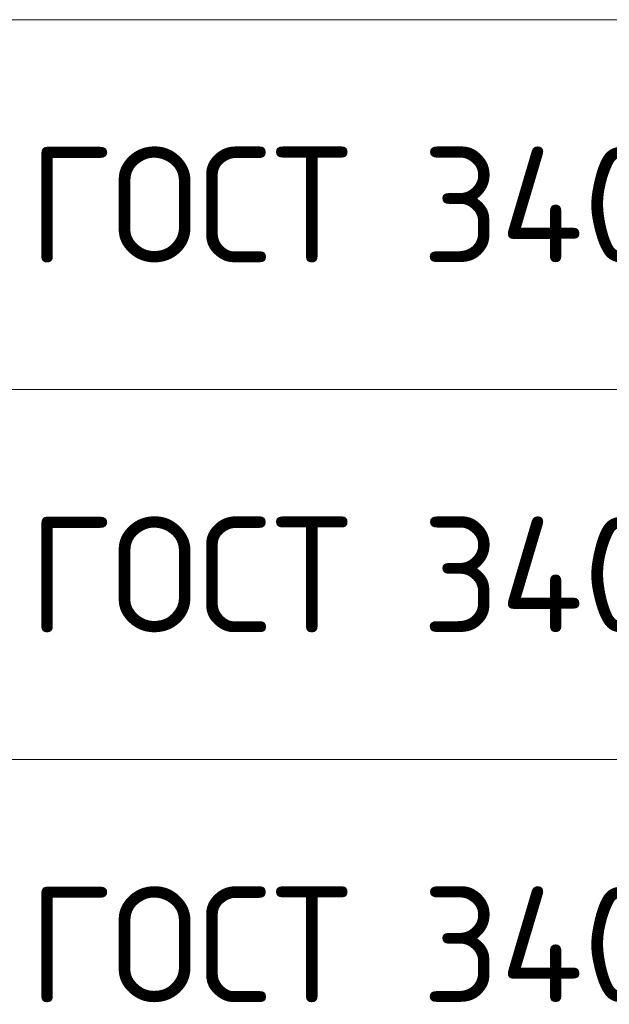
# Model space of a CAD drawing. Header units: metres. Extents: x -38 to 107, y -15 to 21.
# Tile 50 of 89: x 70.33 to 71.61, y 1.54 to 3.67. Entities that reach past the tile are written whole.
import ezdxf

# ---------------------------------------------------------------- set-up
doc = ezdxf.new("R2010")
doc.units = ezdxf.units.M
doc.styles.add('ISOCPEUR', font='txt')

msp = doc.modelspace()

# ---------------------------------------------------------------- linework, layer by layer
at = {"color": 7, "linetype": 'Continuous', "lineweight": 13, "transparency": 33554687}
for p, q in [((86.4198, 3.6717), (67.9198, 3.6717)), ((86.4198, 2.8717), (67.9198, 2.8717)), ((86.4198, 2.0717), (67.9198, 2.0717))]:
    msp.add_line(p, q, dxfattribs=at)

# ---------------------------------------------------------------- texts
at = {"color": 7, "linetype": 'Continuous', "lineweight": 35, "transparency": 33554687, "char_height": 0.25, "width": 2.743715, "attachment_point": 7, "style": 'ISOCPEUR'}
for insert in [(70.3506, 3.1467), (70.3506, 2.3467), (70.3506, 1.5467)]:
    msp.add_mtext('\\W0.96;ГОСТ 34028-2016', dxfattribs=dict(at, insert=insert))

doc.saveas('drawing.dxf')
